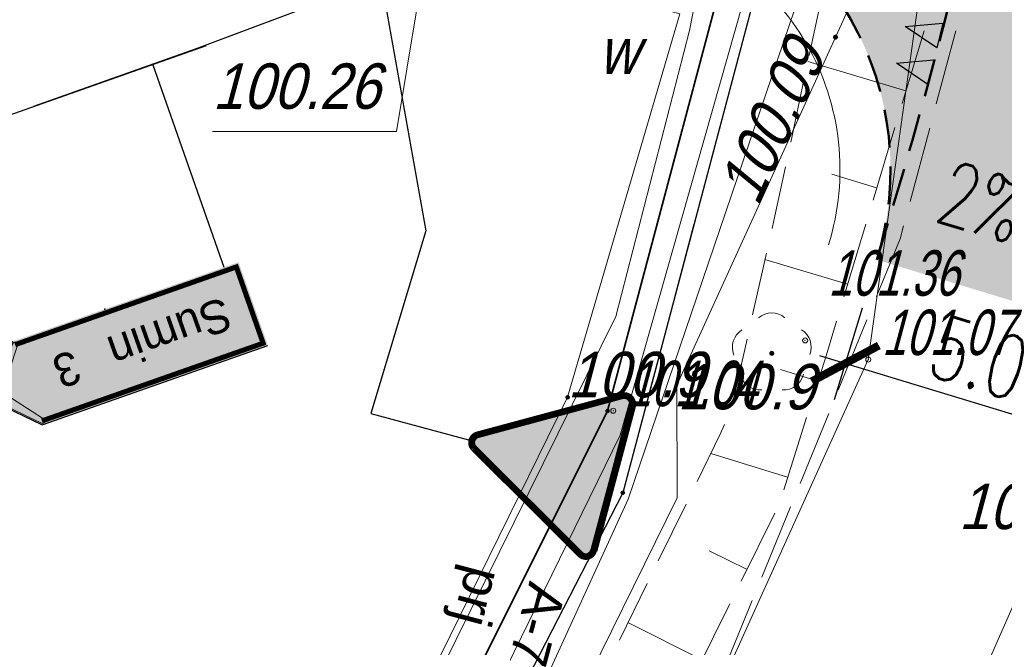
# Model space of a CAD drawing. Extents: x 6530721 to 6531385, y 5978377 to 5979143.
# Tile 74 of 146: x 6530876 to 6530895, y 5978837 to 5978850. Entities that reach past the tile are written whole.
import ezdxf

# ---------------------------------------------------------------- set-up
doc = ezdxf.new("R2010")
doc.units = 0
for name, pattern in [('AB_rokocin 2014-08-13 AC2004$0$1.5_0.5', [2, 1.5, -0.5]), ('AB_rokocin 2014-08-13 AC2004$0$823-500', [1.75, 1.25, -0.5]), ('AB_rokocin 2014-08-13 AC2004$0$l217_500', [2, 1.5, -0.5]), ('AB_rokocin 2014-08-13 AC2004$0$l219_500', [0]), ('DASHED2', [0.375, 0.25, -0.125])]:
    doc.linetypes.add(name, pattern=pattern)
for name, color, linetype, lineweight in [('AB-krawężnik obniżony', 34, 'DASHED2', 50), ('AB-pobocze', 191, 'Continuous', 20), ('AB-wymiarowa', 7, 'Continuous', 30), ('AB-wyp. kostka betonowa grafitowa', 151, 'Continuous', 15), ('AB-wyp.zjazd BA', 254, 'Continuous', 15), ('AB_rokocin 2014-08-13 AC2004$0$203-Punkt załamania granicy działki nie stabilizowany', 7, 'Continuous', 18), ('AB_rokocin 2014-08-13 AC2004$0$217-Granica konturu klasyfikcyjnego', 7, 'Continuous', 18), ('AB_rokocin 2014-08-13 AC2004$0$219-Linia granicy', 7, 'Continuous', 18), ('AB_rokocin 2014-08-13 AC2004$0$623-Punkt rzędnej przewodu-SGPOD', 7, 'Continuous', 18), ('AB_rokocin 2014-08-13 AC2004$0$623-Punkt rzędnej przewodu-SGPOD-Atr3', 7, 'Continuous', 18), ('AB_rokocin 2014-08-13 AC2004$0$820-Skarpa nieumocniona', 7, 'Continuous', 18), ('AB_rokocin 2014-08-13 AC2004$0$824-Podnóże skarpy nieumocninej', 7, 'Continuous', 18), ('AB_rokocin 2014-08-13 AC2004$0$903-Żywopłot', 7, 'Continuous', 18), ('AB_rokocin 2014-08-13 AC2004$0$drzewo liściaste (punkt)', 7, 'Continuous', 18), ('AB_rokocin 2014-08-13 AC2004$0$jezdnia (powierzchnia)', 7, 'Continuous', 18), ('AB_rokocin 2014-08-13 AC2004$0$kratka ściekowa (punkt)-SK-Atr2', 7, 'Continuous', 18), ('AB_rokocin 2014-08-13 AC2004$0$kółeczka', 1, 'Continuous', 18), ('AB_rokocin 2014-08-13 AC2004$0$ogrodzenie trwałe (linia)', 7, 'Continuous', 18), ('AB_rokocin 2014-08-13 AC2004$0$przewód gazowy (linia)-SG', 7, 'Continuous', 18), ('AB_rokocin 2014-08-13 AC2004$0$przewód telekomunikacyjny (linia)-STPOD', 7, 'Continuous', 18), ('AB_rokocin 2014-08-13 AC2004$0$przewód wodociągowy (linia)-SW', 7, 'Continuous', 18), ('AB_rokocin 2014-08-13 AC2004$0$punkt wysokościowy naturalny', 7, 'Continuous', 18), ('AB_rokocin 2014-08-13 AC2004$0$punkt wysokościowy naturalny-Atr2', 7, 'Continuous', 18), ('AB_rokocin 2014-08-13 AC2004$0$wysokosci_asfalt', 7, 'Continuous', 18), ('AB_rokocin 2014-08-13 AC2004$0$zasuwa (punkt)-SW-Atr17', 7, 'Continuous', 18), ('asf', 7, 'Continuous', 18)]:
    doc.layers.add(name, color=color, linetype=linetype, lineweight=lineweight)
for name, color, linetype in [('gaOzPoziome', 7, 'Continuous'), ('gaPionowe', 7, 'Continuous'), ('zzz.ga.oz_pion_wypelnienie', 7, 'Continuous'), ('zzz.gaVSDodTekst', 7, 'Continuous'), ('zzz.gaVSDomyslna', 7, 'Continuous'), ('zzz.gaVSNazwa', 7, 'Continuous'), ('zzz.gaVSStan', 7, 'Continuous'), ('zzz.gaVSWielkość', 7, 'Continuous')]:
    doc.layers.add(name, color=color, linetype=linetype)
doc.styles.add('2.5mm', font='simplex.shx', dxfattribs={"width": 0.7, "height": 1.25})
doc.styles.add('AB_rokocin 2014-08-13 AC2004$0$Standard', font='txt')
doc.styles.add('GA4-ATR-TEXT', font='arial.ttf', dxfattribs={"width": 0.9})
doc.styles.add('GA4-SIGN-TEXT', font='GA_OZ_PION.ttf')
doc.styles.get("Standard").update_dxf_attribs({"font": 'simplex.shx', "width": 0.75, "height": 1.25})
doc.linetypes.add('AB_rokocin 2014-08-13 AC2004$0$902-500', pattern='A,3.75,0,[1,ksztalty.shx,S=0.5,R=0,X=0,Y=0],3.75', length=7.5)
doc.linetypes.add('AB_rokocin 2014-08-13 AC2004$0$903-500', pattern='A,0,-0.001,0,[6,ksztalty.shx,S=0.667,R=0,X=0,Y=0],-3', length=3.001)
doc.dimstyles.new('BINIO-25', dxfattribs={"dimscale": 0.5, "dimtxt": 1.25, "dimasz": 2.13, "dimexe": 1.5, "dimexo": 2, "dimgap": 0.5, "dimtad": 1, "dimdec": 1, "dimrnd": 0.0005, "dimzin": 4, "dimdsep": 46, "dimtxsty": '2.5mm', "dimblk": 'ARCHTICK', "dimcen": -5, "dimdle": 1.07, "dimclrd": 256, "dimclre": 256, "dimclrt": 256, "dimaunit": 2, "dimazin": 0, "dimtfac": 1, "dimtdec": 1, "dimtmove": 0, "dimatfit": 3, "dimldrblk": 'NONE', "dimfxl": 1.5, "dimtolj": 1, "dimlwd": -1, "dimlwe": -1, "dimarcsym": 0})
doc.dimstyles.new('GA4-LEADER', dxfattribs={"dimtxt": 1, "dimasz": 1, "dimexe": 1, "dimexo": 1, "dimgap": 1, "dimtad": 1, "dimtxsty": 'Standard', "dimcen": 1, "dimadec": 0, "dimazin": 0, "dimtfac": 1, "dimtmove": 0, "dimatfit": 3, "dimfxl": 1, "dimarcsym": 0})

# ---------------------------------------------------------------- blocks, each defined once
blk = doc.blocks.new('_ArchTick')
at = {"color": 0, "linetype": 'ByBlock', "const_width": 0.15}
blk.add_lwpolyline([(-0.5, -0.5), (0.5, 0.5)], dxfattribs=at)
blk = doc.blocks.new('*D127')
at = {"layer": 'AB-wymiarowa'}
for p, q in [((6530892.526, 5978843.906), (6530891.976, 5978842.092)), ((6530891.682, 5978842.965), (6530897.491, 5978841.204)), ((6530897.311, 5978842.456), (6530896.761, 5978840.642))]:
    blk.add_line(p, q, dxfattribs=at)
at = {"layer": 'Defpoints', "color": 0}
for p in [(6530892.816, 5978844.863), (6530897.601, 5978843.413), (6530896.979, 5978841.359)]:
    blk.add_point(p, dxfattribs=at)
at = {"layer": 'AB-wymiarowa', "xscale": 1.065, "yscale": 1.065, "zscale": 1.065}
for p, rotation in [((6530892.194, 5978842.81), 163.1361124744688), ((6530896.979, 5978841.359), 343.1361124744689)]:
    blk.add_blockref('_ArchTick', p, dxfattribs=dict(at, rotation=rotation))
at = {"layer": 'AB-wymiarowa', "insert": (6530894.84, 5978842.922), "char_height": 1.25, "attachment_point": 5, "rotation": 343.1361, "style": '2.5mm'}
blk.add_mtext('\\A1;5.0', dxfattribs=at)
blk = doc.blocks.new('_None')
blk = doc.blocks.new('gaVScolumn0')
at = {"color": 0, "linetype": 'ByBlock', "lineweight": -2}
blk.add_line((0, 0), (0, 400), dxfattribs=at)
blk = doc.blocks.new('z.ga4.A-7_wyp_0')
at = {"color": 0, "linetype": 'ByBlock', "lineweight": -2}
blk.add_line((-356.5, 725.4), (356.5, 725.4), dxfattribs=at)
at = {"color": 0, "linetype": 'Continuous', "lineweight": 0, "const_width": 30}
blk.add_lwpolyline([(356.5, 710.4), (-356.5, 710.4, 0.563712), (-391, 653.3), (-33.8, 34.5, 0.563661), (32.9, 33.1), (390.2, 651.9, 0.577186), (356.5, 710.4)], format="xyb", close=True, dxfattribs=at)
at = {"color": 0, "linetype": 'ByBlock', "lineweight": -2}
blk.add_point((0, 0), dxfattribs=at)
blk = doc.blocks.new('z.ga4.A-7_wyp_1')
at = {"layer": 'zzz.ga.oz_pion_wypelnienie', "linetype": 'ByBlock', "lineweight": 0}
h = blk.add_hatch(color=0, dxfattribs=at)
edge = h.paths.add_edge_path()
edge.add_line((0, 695.4), (-356.5, 695.4))
edge.add_arc((-356.5, 671.4), 24, 90, 148.8209)
edge.add_arc((-356.5, 671.4), 24, 148.8209, 206.9944)
edge.add_line((-377.9, 660.5), (-20, 40.6))
edge.add_arc((-1.5, 51.3), 21.3, 210, 272.3962)
edge.add_arc((-1.8, 57.3), 27.3, 272.3962, 324.0339)
edge.add_line((20.3, 41.2), (378, 660.8))
edge.add_arc((359.5, 671.5), 21.4, 329.9973, 393.5398)
edge.add_arc((354.7, 668.3), 27.1, 33.5398, 87.0581)
edge.add_line((356.1, 695.4), (0, 695.4))
at = {"layer": 'zzz.ga.oz_pion_wypelnienie', "color": 0, "linetype": 'ByBlock', "lineweight": 0}
blk.add_lwpolyline([(0, 695.4), (-356.5, 695.4, 0.262443), (-377, 683.8, 0.259425), (-377.9, 660.5), (-20, 40.6, 0.279187), (-0.6, 30, 0.229204), (20.3, 41.2), (378, 660.8, 0.284586), (377.4, 683.3, 0.237857), (356.1, 695.4)], format="xyb", close=True, dxfattribs=at)
blk.add_point((0, 0), dxfattribs=at)
blk = doc.blocks.new('A-7-59151555588-vs')
at = {"layer": 'zzz.gaVSDomyslna', "color": 10, "lineweight": 0, "xscale": 0.8333333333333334, "yscale": 0.8333333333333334}
blk.add_blockref('z.ga4.A-7_wyp_0', (0, 0), dxfattribs=at)
at = {"layer": 'zzz.gaVSDomyslna', "color": 50, "lineweight": 0, "xscale": 0.8333333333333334, "yscale": 0.8333333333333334}
blk.add_blockref('z.ga4.A-7_wyp_1', (0, 0), dxfattribs=at)
at = {"layer": 'zzz.gaVSDodTekst', "style": 'GA4-ATR-TEXT', "flags": 1}
blk.add_attdef('AddText', (0, 0), '', height=1, dxfattribs=at)
at = {"layer": 'zzz.gaVSDomyslna', "style": 'GA4-ATR-TEXT', "flags": 1}
for tag in ['Width', 'Height', 'Position', 'Route']:
    blk.add_attdef(tag, (0, 0), '', height=1, dxfattribs=at)
at = {"layer": 'zzz.gaVSNazwa', "style": 'GA4-ATR-TEXT'}
blk.add_attdef('Name', (475, 377.259375), '', height=150, dxfattribs=at)
at = {"layer": 'zzz.gaVSStan', "style": 'GA4-ATR-TEXT'}
blk.add_attdef('State', (475, 122.259375), '', height=150, dxfattribs=at)
at = {"layer": 'zzz.gaVSWielkość', "style": 'GA4-ATR-TEXT', "flags": 1}
blk.add_attdef('Size', (0, 0), '', height=1, dxfattribs=at)
blk = doc.blocks.new('gaVScolumn3')
at = {"color": 0, "linetype": 'ByBlock', "lineweight": -2}
for p, q in [((-500, 0), (-500, 850)), ((500, 0), (500, 850)), ((-724.7, 0), (724.7, 0))]:
    blk.add_line(p, q, dxfattribs=at)
blk.add_point((0, 850), dxfattribs=at)
blk = doc.blocks.new('z.ga4.gaBgrFrame')
blk.add_hatch(color=0).paths.add_polyline_path([(0.5, 1), (-0.5, 1), (-0.5, 0), (0.5, 0)])
at = {"color": 0}
blk.add_line((0.5, 1), (-0.5, 1), dxfattribs=at)
blk = doc.blocks.new('z.ga4.gaBgrDirArrow')
blk.add_hatch(color=0).paths.add_polyline_path([(0, 1), (0, 0), (1, 0)])
at = {"color": 0}
blk.add_line((0, 1), (1, 0), dxfattribs=at)
blk = doc.blocks.new('z.ga4.E-4arr')
at = {"linetype": 'ByBlock', "lineweight": -2}
blk.add_hatch(color=0, dxfattribs=at).paths.add_polyline_path([(172.9, 160), (2.9, 330), (-5.4, 330), (-5.4, 310), (110, 160), (-5.4, 10), (-5.4, -10), (2.9, -10)])
at = {"color": 0, "linetype": 'ByBlock', "lineweight": -2}
blk.add_line((-5.4, 0), (-2.4, 0), dxfattribs=at)
blk.add_lwpolyline([(-5.4, -10), (2.9, -10), (172.9, 160), (2.9, 330), (-5.4, 330), (-5.4, 310), (110, 160), (-5.4, 10), (-5.4, -10)], close=True, dxfattribs=at)
blk = doc.blocks.new('E-4-59140029790-vs')
at = {"layer": 'zzz.gaVSDomyslna', "color": 7, "true_color": 0xffffff, "const_width": 20}
blk.add_lwpolyline([(381.5, 15), (-546.5, 15), (-546.5, 335), (381.5, 335)], dxfattribs=at)
at = {"layer": 'zzz.gaVSDomyslna', "color": 96, "lineweight": 0}
for name, p, xscale, yscale in [('z.ga4.gaBgrFrame', (-87.5, 0), 947.9000172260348, 350), ('z.ga4.gaBgrDirArrow', (386.5, 175), 175, 175), ('z.ga4.gaBgrDirArrow', (386.5, 175), 175, -175)]:
    blk.add_blockref(name, p, dxfattribs=dict(at, xscale=xscale, yscale=yscale))
at = {"layer": 'zzz.gaVSDomyslna', "color": 7, "lineweight": 0, "true_color": 0xffffff}
blk.add_blockref('z.ga4.E-4arr', (381.5, 15), dxfattribs=at)
at = {"layer": 'zzz.gaVSDodTekst', "style": 'GA4-ATR-TEXT', "flags": 1}
blk.add_attdef('AddText', (0, 0), '', height=1, dxfattribs=at)
at = {"layer": 'zzz.gaVSDomyslna', "color": 7, "true_color": 0xffffff, "style": 'GA4-SIGN-TEXT'}
for s, p in [('Sumin', (-461.5, 109)), ('3', (171, 109))]:
    blk.add_text(s, height=132, dxfattribs=at).set_placement(p)
at = {"layer": 'zzz.gaVSDomyslna', "style": 'GA4-ATR-TEXT', "flags": 1}
for tag in ['Width', 'Position', 'Height', 'Route']:
    blk.add_attdef(tag, (0, 0), '', height=1, dxfattribs=at)
at = {"layer": 'zzz.gaVSNazwa', "style": 'GA4-ATR-TEXT'}
blk.add_attdef('Name', (661.5, 250), '', height=150, dxfattribs=at)
at = {"layer": 'zzz.gaVSStan', "style": 'GA4-ATR-TEXT'}
blk.add_attdef('State', (661.5, -5), '', height=150, dxfattribs=at)
at = {"layer": 'zzz.gaVSWielkość', "style": 'GA4-ATR-TEXT', "flags": 1}
blk.add_attdef('Size', (0, 0), '', height=1, dxfattribs=at)
blk = doc.blocks.new('AB_rokocin 2014-08-13 AC2004$0$WSP')
at = {"layer": 'AB_rokocin 2014-08-13 AC2004$0$kółeczka', "color": 0, "linetype": 'Continuous'}
blk.add_circle((0, 0), 0.1, dxfattribs=at)
blk = doc.blocks.new('AB_rokocin 2014-08-13 AC2004$0$PW01')
at = {"linetype": 'Continuous', "lineweight": 13}
h = blk.add_hatch(color=0, dxfattribs=at)
edge = h.paths.add_edge_path()
edge.add_arc((0, 0), 0.045, 0, 360)
blk = doc.blocks.new('AB_rokocin 2014-08-13 AC2004$0$OP021')
at = {"linetype": 'Continuous', "lineweight": 13}
h = blk.add_hatch(color=0, dxfattribs=at)
edge = h.paths.add_edge_path()
edge.add_arc((0, 0), 0.05, 0, 360)
at = {"color": 0, "linetype": 'Continuous', "lineweight": 13}
for centre, start, end in [((0, 0.4), 49.272, 130.728), ((-0.38, 0.124), 121.308, 202.548), ((0.38, 0.124), 337.452, 58.692), ((-0.235, -0.324), 193.221, 274.871), ((0.235, -0.324), 265.129, 346.779)]:
    blk.add_arc(centre, 0.4, start, end, dxfattribs=at)
blk = doc.blocks.new('AB_rokocin 2014-08-13 AC2004$0$621')
at = {"linetype": 'Continuous', "lineweight": 0}
h = blk.add_hatch(color=0, dxfattribs=at)
edge = h.paths.add_edge_path()
edge.add_arc((0, 0), 0.05, 0, 360)
blk = doc.blocks.new('AB_rokocin 2014-08-13 AC2004$0$203')
at = {"linetype": 'Continuous', "lineweight": 0}
h = blk.add_hatch(color=0, dxfattribs=at)
edge = h.paths.add_edge_path()
edge.add_arc((0, 0), 0.045, 0, 360)
blk = doc.blocks.new('AB_rokocin 2014-08-13 AC2004')
at = {"layer": 'AB_rokocin 2014-08-13 AC2004$0$217-Granica konturu klasyfikcyjnego', "color": 3, "linetype": 'AB_rokocin 2014-08-13 AC2004$0$l217_500', "lineweight": 18, "flags": 128}
for points in [[(6530887.79, 5978840.25), (6530890.33, 5978849.83)], [(6530887.79, 5978840.25), (6530890.33, 5978849.83)], [(6530872.9, 5978811.3), (6530887.79, 5978840.25)], [(6530872.9, 5978811.3), (6530887.79, 5978840.25)]]:
    blk.add_lwpolyline(points, dxfattribs=at)
at = {"layer": 'AB_rokocin 2014-08-13 AC2004$0$219-Linia granicy', "color": 92, "linetype": 'AB_rokocin 2014-08-13 AC2004$0$l219_500', "lineweight": 30, "flags": 128}
for points in [[(6530890.33, 5978849.83), (6530887.79, 5978840.25)], [(6530890.33, 5978849.83), (6530887.79, 5978840.25)], [(6530887.79, 5978840.25), (6530872.9, 5978811.3)], [(6530887.79, 5978840.25), (6530872.9, 5978811.3)]]:
    blk.add_lwpolyline(points, dxfattribs=at)
at = {"layer": 'AB_rokocin 2014-08-13 AC2004$0$820-Skarpa nieumocniona', "color": 252, "linetype": 'Continuous', "lineweight": 18}
for p, q in [((6530893.39, 5978848.21), (6530891.45, 5978848.79)), ((6530892.81, 5978846.29), (6530891.93, 5978846.56)), ((6530892.24, 5978844.38), (6530890.6, 5978844.87)), ((6530891.65, 5978842.46), (6530890.91, 5978842.69)), ((6530891.05, 5978840.56), (6530889.53, 5978841.03)), ((6530890.25, 5978838.73), (6530889.5, 5978839.1)), ((6530889.35, 5978836.95), (6530887.89, 5978837.68))]:
    blk.add_line(p, q, dxfattribs=at)
at = {"layer": 'AB_rokocin 2014-08-13 AC2004$0$824-Podnóże skarpy nieumocninej', "color": 252, "linetype": 'AB_rokocin 2014-08-13 AC2004$0$823-500', "lineweight": 18, "flags": 128}
blk.add_lwpolyline([(6530877.27, 5978815.18), (6530878.57, 5978817.9), (6530880.13, 5978821.13), (6530883.74, 5978828.35), (6530886.99, 5978835.83), (6530889.72, 5978841.41), (6530889.94, 5978841.91), (6530890.78, 5978845.64), (6530891.75, 5978850.16), (6530892.18, 5978852.02)], dxfattribs=at)
at = {"layer": 'AB_rokocin 2014-08-13 AC2004$0$903-Żywopłot', "color": 7, "linetype": 'AB_rokocin 2014-08-13 AC2004$0$903-500', "lineweight": 18, "flags": 128}
blk.add_lwpolyline([(6530872.63, 5978811.99), (6530872.16, 5978812.57), (6530886.7, 5978842.14), (6530888.92, 5978849.73), (6530871.77, 5978854.36)], dxfattribs=at)
at = {"layer": 'AB_rokocin 2014-08-13 AC2004$0$jezdnia (powierzchnia)', "color": 252, "linetype": 'AB_rokocin 2014-08-13 AC2004$0$1.5_0.5', "lineweight": 18, "flags": 128}
for points in [[(6530894.9, 5978851.33), (6530893.28, 5978845.28), (6530889.93, 5978837.08), (6530878.16, 5978811.67), (6530874.58, 5978810), (6530871.69, 5978810.03)], [(6530894.33, 5978851.31), (6530891.82, 5978842.98), (6530890.87, 5978839.98), (6530888.7, 5978835.61), (6530887.23, 5978832.85), (6530885.86, 5978829.58), (6530884.19, 5978826.16), (6530882.78, 5978823.21)]]:
    blk.add_lwpolyline(points, dxfattribs=at)
at = {"layer": 'AB_rokocin 2014-08-13 AC2004$0$kratka ściekowa (punkt)-SK-Atr2', "color": 34, "linetype": 'ByBlock', "flags": 128}
blk.add_lwpolyline([(6530884.33, 5978853.54), (6530883.31, 5978847.4), (6530879.672, 5978847.4)], dxfattribs=at)
at = {"layer": 'AB_rokocin 2014-08-13 AC2004$0$kółeczka', "color": 7, "linetype": 'ByBlock'}
for p in [(6530891.4, 5978843.265, 101.365), (6530891.4, 5978843.265, 101.365), (6530891.4, 5978843.265, 101.365), (6530892.649, 5978842.886, 101.068), (6530892.649, 5978842.886, 101.068), (6530892.649, 5978842.886, 101.068), (6530887.602, 5978841.873, 101.042), (6530887.602, 5978841.873, 101.042), (6530887.602, 5978841.873, 101.042)]:
    blk.add_point(p, dxfattribs=at)
at = {"layer": 'AB_rokocin 2014-08-13 AC2004$0$kółeczka', "color": 1, "linetype": 'ByBlock'}
for p in [(6530891.4, 5978843.265, 101.365), (6530892.649, 5978842.886, 101.068), (6530887.602, 5978841.873, 101.042)]:
    blk.add_point(p, dxfattribs=at)
at = {"layer": 'AB_rokocin 2014-08-13 AC2004$0$ogrodzenie trwałe (linia)', "color": 252, "linetype": 'AB_rokocin 2014-08-13 AC2004$0$902-500', "lineweight": 35, "flags": 128}
blk.add_lwpolyline([(6530854.01, 5978860.07), (6530889.82, 5978850.64), (6530887.49, 5978841.87), (6530872.34, 5978811.57), (6530860.74, 5978815.1), (6530856.78, 5978816.13), (6530852.19, 5978817.32), (6530851.22, 5978817.57), (6530845.21, 5978819.17), (6530844.44, 5978819.4), (6530843.49, 5978819.65)], dxfattribs=at)
at = {"layer": 'AB_rokocin 2014-08-13 AC2004$0$przewód gazowy (linia)-SG', "color": 40, "linetype": 'Continuous', "lineweight": 18, "flags": 128}
blk.add_lwpolyline([(6530866.99, 5978790.07), (6530876.63, 5978809.56), (6530887.59, 5978833.34), (6530886.71, 5978835.77), (6530888.87, 5978840.15), (6530888.86, 5978842.38), (6530892.53, 5978850.43), (6530895.62, 5978865.87), (6530896.89, 5978866.81), (6530898.52, 5978884.1), (6530913.39, 5978886.25), (6530914.43, 5978886.4)], dxfattribs=at)
at = {"layer": 'AB_rokocin 2014-08-13 AC2004$0$przewód telekomunikacyjny (linia)-STPOD', "color": 30, "linetype": 'Continuous', "lineweight": 18, "flags": 128}
for points in [[(6530901.79, 5978970.5), (6530901.07, 5978964.3), (6530900.4, 5978955.75), (6530899.75, 5978946.53), (6530899, 5978937.36), (6530898.01, 5978928.4), (6530896.74, 5978916.21), (6530896.41, 5978909.27), (6530896.2, 5978900.94), (6530897.02, 5978889.89), (6530896.25, 5978881.02), (6530895.21, 5978869.55), (6530894.07, 5978859.93), (6530893.16, 5978854.27), (6530891.31, 5978850.17), (6530887.9, 5978840.12), (6530883.71, 5978830.96), (6530877.79, 5978818.59), (6530872.88, 5978807.8)], [(6530882.77, 5978833.86), (6530887.65, 5978843.74), (6530889.11, 5978849.4), (6530890.39, 5978855.95), (6530891.3, 5978863.85), (6530893.01, 5978871.94), (6530893.74, 5978883.62), (6530894.23, 5978897.47), (6530894.71, 5978900.98), (6530895.59, 5978904.39), (6530902.67, 5978903.99), (6530908.57, 5978904.02), (6530910.29, 5978898.66), (6530914.75, 5978889.88), (6530918.3, 5978882.51), (6530922.37, 5978871.97), (6530925.79, 5978865.43), (6530929.4, 5978858.81), (6530935.24, 5978850.5), (6530941.44, 5978841.32), (6530950.22, 5978829.05)]]:
    blk.add_lwpolyline(points, dxfattribs=at)
at = {"layer": 'AB_rokocin 2014-08-13 AC2004$0$przewód wodociągowy (linia)-SW', "color": 5, "linetype": 'Continuous', "lineweight": 18, "flags": 128}
blk.add_lwpolyline([(6530868.5, 5978803.61), (6530869.27, 5978803.32), (6530870.75, 5978806.22), (6530874.57, 5978813.47), (6530881.44, 5978828.51), (6530887.74, 5978841.39), (6530890.62, 5978851.55)], dxfattribs=at)
at = {"layer": 'AB_rokocin 2014-08-13 AC2004$0$203-Punkt załamania granicy działki nie stabilizowany', "color": 7, "linetype": 'Continuous', "lineweight": 18, "rotation": 171.887}
blk.add_blockref('AB_rokocin 2014-08-13 AC2004$0$203', (6530887.79, 5978840.25), dxfattribs=at)
at = {"layer": 'AB_rokocin 2014-08-13 AC2004$0$623-Punkt rzędnej przewodu-SGPOD', "color": 52, "linetype": 'Continuous', "lineweight": 18, "rotation": 65.492}
blk.add_blockref('AB_rokocin 2014-08-13 AC2004$0$621', (6530892, 5978849.27), dxfattribs=at)
at = {"layer": 'AB_rokocin 2014-08-13 AC2004$0$drzewo liściaste (punkt)', "color": 94, "linetype": 'Continuous', "lineweight": 13, "rotation": 0.297}
blk.add_blockref('AB_rokocin 2014-08-13 AC2004$0$OP021', (6530890.74, 5978843.01), dxfattribs=at)
at = {"layer": 'AB_rokocin 2014-08-13 AC2004$0$kółeczka', "color": 252, "linetype": 'Continuous', "xscale": 0.5, "yscale": 0.5, "zscale": 0.5}
for p in [(6530891.4, 5978843.265), (6530892.649, 5978842.886), (6530887.602, 5978841.873)]:
    blk.add_blockref('AB_rokocin 2014-08-13 AC2004$0$WSP', p, dxfattribs=at)
at = {"layer": 'AB_rokocin 2014-08-13 AC2004$0$punkt wysokościowy naturalny', "color": 7, "linetype": 'Continuous', "lineweight": 13}
for p in [(6530886.7, 5978842.14), (6530887.49, 5978841.87)]:
    blk.add_blockref('AB_rokocin 2014-08-13 AC2004$0$PW01', p, dxfattribs=at)
at = {"layer": 'AB_rokocin 2014-08-13 AC2004$0$623-Punkt rzędnej przewodu-SGPOD-Atr3', "color": 52, "linetype": 'ByBlock', "lineweight": 20, "style": 'AB_rokocin 2014-08-13 AC2004$0$Standard', "oblique": 15, "width": 0.9}
blk.add_text('100.09', height=0.9, rotation=65.492, dxfattribs=at).set_placement((6530890.46, 5978845.9))
at = {"layer": 'AB_rokocin 2014-08-13 AC2004$0$kratka ściekowa (punkt)-SK-Atr2', "color": 34, "linetype": 'ByBlock', "lineweight": 20, "style": 'AB_rokocin 2014-08-13 AC2004$0$Standard', "oblique": 15, "width": 0.9}
blk.add_text('100.26', height=0.9, dxfattribs=at).set_placement((6530879.672, 5978847.85))
at = {"layer": 'AB_rokocin 2014-08-13 AC2004$0$punkt wysokościowy naturalny-Atr2', "color": 252, "linetype": 'ByBlock', "lineweight": 20, "style": 'AB_rokocin 2014-08-13 AC2004$0$Standard', "oblique": 15, "width": 0.9}
for s, p in [('100.9', (6530886.7, 5978842.14)), ('100.9', (6530888.87, 5978841.9)), ('101.4', (6530894.44, 5978839.53))]:
    blk.add_text(s, height=0.9, dxfattribs=at).set_placement(p)
at = {"layer": 'AB_rokocin 2014-08-13 AC2004$0$wysokosci_asfalt', "color": 252, "linetype": 'ByBlock', "lineweight": 20, "style": 'AB_rokocin 2014-08-13 AC2004$0$Standard', "oblique": 15, "width": 0.7}
for s, p in [('101.36', (6530891.855, 5978844.151)), ('101.07', (6530892.919, 5978842.976)), ('101.04', (6530887.872, 5978841.963))]:
    blk.add_text(s, height=0.9, dxfattribs=at).set_placement(p)
at = {"layer": 'AB_rokocin 2014-08-13 AC2004$0$zasuwa (punkt)-SW-Atr17', "color": 7, "linetype": 'ByBlock', "lineweight": 20, "style": 'AB_rokocin 2014-08-13 AC2004$0$Standard', "oblique": 15, "width": 0.9}
blk.add_text('w', height=0.9, dxfattribs=at).set_placement((6530887.31, 5978848.54))

msp = doc.modelspace()

# ---------------------------------------------------------------- hatches: boundary and pattern name
at = {"layer": 'AB-wyp. kostka betonowa grafitowa'}
msp.add_hatch(color=256, dxfattribs=at).paths.add_polyline_path([(6530895.883, 5978857.678), (6530896.003, 5978858.387, -0.022539), (6530896.715, 5978861.69, -0.409847), (6530889.472, 5978857.393), (6530884.005, 5978858.745), (6530882.804, 5978853.892), (6530888.53, 5978852.475, -0.43191), (6530892.816, 5978844.863, 0.033826)])
at = {"layer": 'AB-wyp.zjazd BA'}
h = msp.add_hatch(color=256, dxfattribs=at)
h.paths.add_polyline_path([(6530900.814, 5978856.846), (6530900.933, 5978857.554, -0.028594), (6530901.76, 5978861.175), (6530896.957, 5978862.565, 0.028594), (6530896.003, 5978858.387), (6530895.883, 5978857.678, -0.033826), (6530892.816, 5978844.863), (6530897.601, 5978843.413, 0.033725)])
h.paths.add_polyline_path([(6530903.923, 5978864.61), (6530898.518, 5978866.929, 0.030931), (6530896.957, 5978862.565), (6530901.76, 5978861.175, -0.003862), (6530901.903, 5978861.656, -0.152572)])
h.paths.add_polyline_path([(6530902.316, 5978885.581, -0.210976), (6530900.644, 5978871.134, 0.031446), (6530898.518, 5978866.929), (6530903.923, 5978864.61, -0.44453), (6530912.706, 5978863.116, -0.066364)])

# ---------------------------------------------------------------- next in the draw order: block references
at = {"layer": 'AB-wymiarowa'}
msp.add_blockref('AB_rokocin 2014-08-13 AC2004', (0, 0), dxfattribs=at)

# ---------------------------------------------------------------- next in the draw order: hatches: boundary and pattern name
at = {"layer": 'gaOzPoziome'}
h = msp.add_hatch(color=7, dxfattribs=at)
h.dxf.hatch_style = 2
h.paths.add_polyline_path([(6530894.123, 5978849.547), (6530894.004, 5978849.061), (6530893.382, 5978849.483)])
h = msp.add_hatch(color=7, dxfattribs=at)
h.dxf.hatch_style = 2
h.paths.add_polyline_path([(6530893.945, 5978848.818), (6530893.827, 5978848.332), (6530893.205, 5978848.754)])

# ---------------------------------------------------------------- next in the draw order: linework, layer by layer
at = {"layer": 'AB-krawężnik obniżony', "ltscale": 3}
msp.add_lwpolyline([(6530892.816, 5978844.863, 0.033826), (6530895.883, 5978857.678), (6530896.003, 5978858.387, -0.022539), (6530896.715, 5978861.69, -0.02002)], format="xyb", dxfattribs=at)
msp.add_arc((6530887.089, 5978846.651), 6, 342.6657, 76.8611, dxfattribs=at)
at = {"layer": 'AB-pobocze', "ltscale": 3}
msp.add_arc((6530887.089, 5978846.651), 5, 342.6657, 76.8611, dxfattribs=at)
at = {"layer": 'asf', "lineweight": 18, "flags": 128}
for points in [[(6530965.463, 5978791.775), (6530956.703, 5978804.68), (6530948.479, 5978816.616), (6530940.543, 5978828.306), (6530932.354, 5978840.3), (6530924.641, 5978851.771), (6530916.623, 5978865.335), (6530916.124, 5978866.306), (6530912.422, 5978871.929), (6530906.817, 5978870.941), (6530904.531, 5978869.019), (6530903.046, 5978866.07), (6530901.338, 5978858.407), (6530897.148, 5978841.721), (6530890.423, 5978826.448)], [(6530879.85, 5978853.49), (6530884.432, 5978853.422), (6530893.663, 5978850.137), (6530892.649, 5978842.886), (6530886.146, 5978828.514)]]:
    msp.add_lwpolyline(points, dxfattribs=at)
at = {"layer": 'gaOzPoziome', "color": 7, "flags": 128}
for points in [[(6530894.123, 5978849.547), (6530894.004, 5978849.061), (6530893.382, 5978849.483), (6530894.123, 5978849.547)], [(6530893.945, 5978848.818), (6530893.827, 5978848.332), (6530893.205, 5978848.754), (6530893.945, 5978848.818)]]:
    msp.add_lwpolyline(points, dxfattribs=at)

# ---------------------------------------------------------------- next in the draw order: block references
at = {"layer": 'gaPionowe', "xscale": 0.005, "yscale": 0.005, "zscale": 0.005}
for name, p, rotation in [('gaVScolumn3', (6530876.131, 5978847.895), 199.3685752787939), ('gaVScolumn0', (6530882.806, 5978841.816), 255.0762373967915)]:
    msp.add_blockref(name, p, dxfattribs=dict(at, rotation=rotation))
for name, p, rotation, values in [('E-4-59140029790-vs', (6530877.54, 5978843.885), 199.3685752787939, {'Name': 'E-4', 'State': 'prj'}), ('A-7-59151555588-vs', (6530884.739, 5978841.301), 255.0762373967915, {'Name': 'A-7', 'State': 'prj'})]:
    msp.add_blockref(name, p, dxfattribs=dict(at, rotation=rotation)).add_auto_attribs(values)

# ---------------------------------------------------------------- next in the draw order: texts
at = {"layer": 'AB-wymiarowa', "insert": (6530894.29, 5978846.845), "char_height": 1.25, "attachment_point": 1, "rotation": 343.1361, "style": '2.5mm'}
msp.add_mtext_dynamic_manual_height_columns('2%', width=4.23232, gutter_width=6.25, heights=[0], dxfattribs=at)

# ---------------------------------------------------------------- next in the draw order: dimensions: what is measured, and where the dimension line sits
at = {"layer": 'AB-wymiarowa'}
dim = msp.add_aligned_dim(p1=(6530892.816, 5978844.863), p2=(6530897.601, 5978843.413), distance=-2.146, dimstyle='BINIO-25', dxfattribs=at)
dim.commit()
dim.dimension.update_dxf_attribs({"geometry": '*D127', "text_midpoint": (6530894.84, 5978842.922)})

# ---------------------------------------------------------------- next in the draw order: leaders
at = {"layer": 'gaPionowe'}
for points in [[(6530911.522, 5978861.111), (6530879.35, 5978849.041), (6530876.131, 5978847.895)], [(6530882.564, 5978852.921), (6530883.892, 5978845.433), (6530882.806, 5978841.816)]]:
    msp.add_leader(points, dimstyle='GA4-LEADER', override={"dimasz": 0.3}, dxfattribs=at)

doc.saveas('drawing.dxf')
